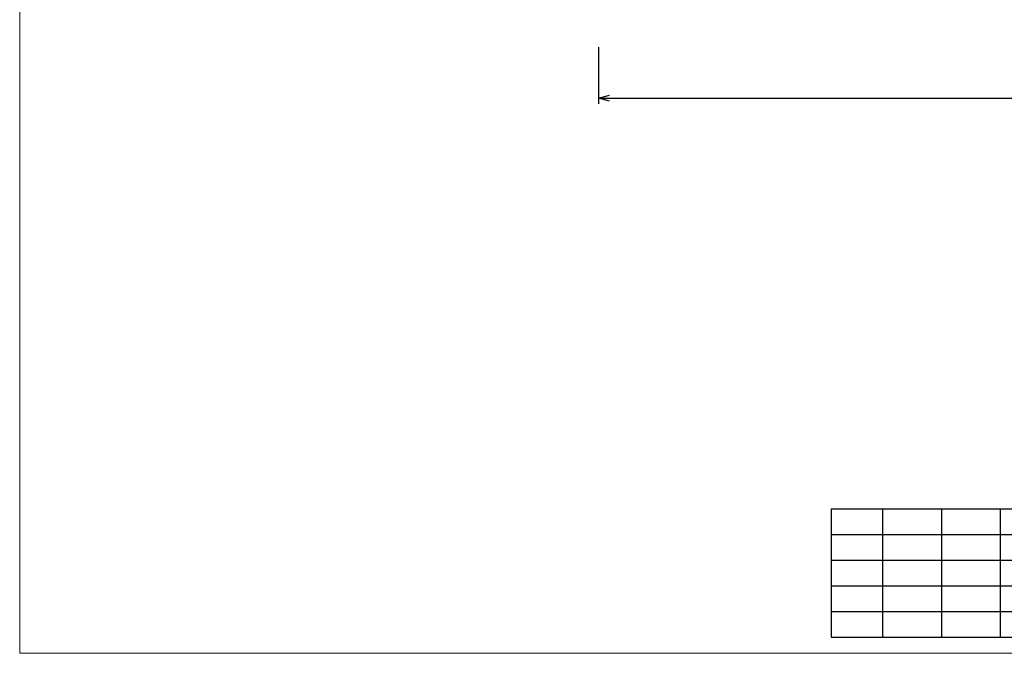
# Model space of a CAD drawing. Extents: x 23 to 1532, y 6 to 258.
# Tile 1 of 15: x 23 to 156, y 6 to 92. Entities that reach past the tile are written whole.
import ezdxf
from ezdxf.enums import TextEntityAlignment as Align

# ---------------------------------------------------------------- set-up
doc = ezdxf.new("R2010")
doc.units = 0
doc.header["$MEASUREMENT"] = 0
for name, color, linetype, lineweight in [('B_ANNO', 7, 'Continuous', 18), ('B_ANNO_DIM', 7, 'Continuous', 18), ('B_ANNO_TEXT', 7, 'Continuous', 18)]:
    doc.layers.add(name, color=color, linetype=linetype, lineweight=lineweight)
doc.layers.add('B_ANNO_NOPLOT', color=47, linetype='Continuous', lineweight=18, plot=False)
doc.styles.add('Annotative', font='calibri.ttf', dxfattribs={"height": 0.0625})
doc.styles.get("Standard").update_dxf_attribs({"font": 'calibri.ttf'})
doc.dimstyles.new('Annotative', dxfattribs={"dimscale": 0, "dimtxt": 0.0625, "dimasz": 0.0625, "dimexe": 0.03125, "dimexo": 0.03125, "dimgap": 0.03125, "dimtad": 1, "dimdec": 3, "dimzin": 3, "dimdsep": 46, "dimlunit": 4, "dimtxsty": 'Standard', "dimblk": 'OPEN30', "dimcen": 0.03125, "dimaunit": 1, "dimadec": 0, "dimazin": 3, "dimtfac": 0.75, "dimtdec": 3, "dimtofl": 0, "dimtmove": 0, "dimatfit": 3, "dimldrblk": 'OPEN30', "dimfxl": 1, "dimtfill": 1, "dimfrac": 1, "dimtolj": 1, "dimtzin": 0, "dimarcsym": 0})

# ---------------------------------------------------------------- blocks, each defined once
blk = doc.blocks.new('*T40')
at = {"layer": 'B_ANNO', "color": 0, "linetype": 'ByBlock', "lineweight": -2, "transparency": 16777216}
for p, q in [((0, 0), (204, 0)), ((0, 0), (0, -17.5)), ((7, 0), (7, -17.5)), ((15, 0), (15, -17.5)), ((23, 0), (23, -17.5)), ((30, 0), (30, -17.5)), ((37, 0), (37, -17.5)), ((44, 0), (44, -17.5)), ((51, 0), (51, -17.5)), ((58, 0), (58, -17.5)), ((65, 0), (65, -17.5)), ((72, 0), (72, -17.5)), ((79, 0), (79, -17.5)), ((86, 0), (86, -17.5)), ((96, 0), (96, -17.5)), ((105, 0), (105, -17.5)), ((114, 0), (114, -17.5)), ((123, 0), (123, -17.5)), ((131, 0), (131, -17.5)), ((142.5, 0), (142.5, -17.5)), ((152.5, 0), (152.5, -17.5)), ((160, 0), (160, -17.5)), ((167.5, 0), (167.5, -17.5)), ((175, 0), (175, -17.5)), ((182.5, 0), (182.5, -17.5)), ((194, 0), (194, -17.5)), ((204, 0), (204, -17.5)), ((0, -3.5), (204, -3.5)), ((0, -7), (204, -7)), ((0, -10.5), (204, -10.5)), ((0, -14), (204, -14)), ((0, -17.5), (204, -17.5))]:
    blk.add_line(p, q, dxfattribs=at)
blk = doc.blocks.new('*U99')
at = {"layer": 'B_ANNO_NOPLOT', "flags": 128}
blk.add_lwpolyline([(0, 0), (-1.005828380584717e-07, 252.000000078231), (323.9276625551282, 252.0000001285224), (323.9276625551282, 238.8551612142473), (377.999999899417, 238.855161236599), (377.9999999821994, 40.49960530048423), (316.5707527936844, 40.49960528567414), (316.5707528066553, 1.229344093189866e-07)], close=True, dxfattribs=at)
at = {"layer": 'B_ANNO_DIM', "style": 'Annotative'}
blk.add_attdef('LHFH', text='', height=1.5, dxfattribs=at).set_placement((24.75653271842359, 247.8650128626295, 1.684491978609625), align=Align.MIDDLE_CENTER)
blk.add_attdef('LHFV', text='', height=1.5, rotation=90, dxfattribs=at).set_placement((15.27532992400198, 237.0519713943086, 1.684491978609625), align=Align.MIDDLE_CENTER)
blk = doc.blocks.new('_Open30')
at = {"color": 0, "linetype": 'ByBlock', "lineweight": -2}
for p, q in [((-1, 0.26794919), (0, 0)), ((0, 0), (-1, -0.26794919)), ((0, 0), (-1, 0))]:
    blk.add_line(p, q, dxfattribs=at)
blk = doc.blocks.new('*D66')
at = {"layer": 'B_ANNO_DIM', "color": 0, "lineweight": -2, "transparency": 16777216}
for p, q in [((292.080610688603, 106.4355020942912), (292.080610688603, 74.85980133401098)), ((78.7568256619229, 82.57644945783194), (78.7568256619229, 74.85980133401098)), ((80.2568256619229, 75.60980133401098), (290.580610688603, 75.60980133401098))]:
    blk.add_line(p, q, dxfattribs=at)
at = {"layer": 'Defpoints', "color": 0, "transparency": 16777216}
for p in [(292.080610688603, 107.1855020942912), (78.7568256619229, 83.32644945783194), (292.080610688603, 75.60980133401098)]:
    blk.add_point(p, dxfattribs=at)
at = {"layer": 'B_ANNO_DIM', "color": 0, "lineweight": -2, "transparency": 16777216, "xscale": 1.5, "yscale": 1.5, "zscale": 1.5, "rotation": 180}
blk.add_blockref('_Open30', (78.7568256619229, 75.60980133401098), dxfattribs=at)
at = {"layer": 'B_ANNO_DIM', "color": 0, "lineweight": -2, "transparency": 16777216, "xscale": 1.5, "yscale": 1.5, "zscale": 1.5}
blk.add_blockref('_Open30', (292.080610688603, 75.60980133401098), dxfattribs=at)
at = {"layer": 'B_ANNO_DIM', "color": 0, "transparency": 16777216, "insert": (185.4187181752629, 77.12710902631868), "char_height": 1.5, "attachment_point": 5, "bg_fill": 3, "box_fill_scale": 1.25, "bg_fill_color": 256, "bg_fill_true_color": 13158600, "bg_fill_transparency": 0}
blk.add_mtext('\\A1;GIRDER LENGTH = "L"', dxfattribs=at)
blk = doc.blocks.new('INS_G54W_BASE')
at = {"layer": 'B_ANNO_TEXT', "style": 'Annotative'}
for tag, p in [('B#', (173.7177309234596, 58.68112835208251)), ('6LAPLENGTH', (208.687678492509, 58.67997450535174))]:
    blk.add_attdef(tag, text='', height=1.5, dxfattribs=at).set_placement(p, align=Align.MIDDLE_CENTER)
at = {"layer": 'B_ANNO_DIM'}
dim = blk.add_linear_dim(base=(292.080610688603, 75.60980133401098, 0.8422459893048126), p1=(78.7568256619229, 83.32644945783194, 0.8422459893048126), p2=(292.080610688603, 107.1855020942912, 0.8422459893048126), text='GIRDER LENGTH = "L"', dimstyle='Annotative', dxfattribs=at)
dim.commit()
dim.dimension.update_dxf_attribs({"geometry": '*D66', "text_midpoint": (185.4187181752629, 77.12710902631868, 0.8422459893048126)})

msp = doc.modelspace()

# ---------------------------------------------------------------- block references
msp.add_blockref('*T40', (132.9273891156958, 25.68652412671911))

# ---------------------------------------------------------------- next in the draw order: block references
msp.add_blockref('*U99', (22.50471087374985, 5.999998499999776))

# ---------------------------------------------------------------- next in the draw order: block references
msp.add_blockref('INS_G54W_BASE', (22.50471087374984, 5.999998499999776))

doc.saveas('drawing.dxf')
